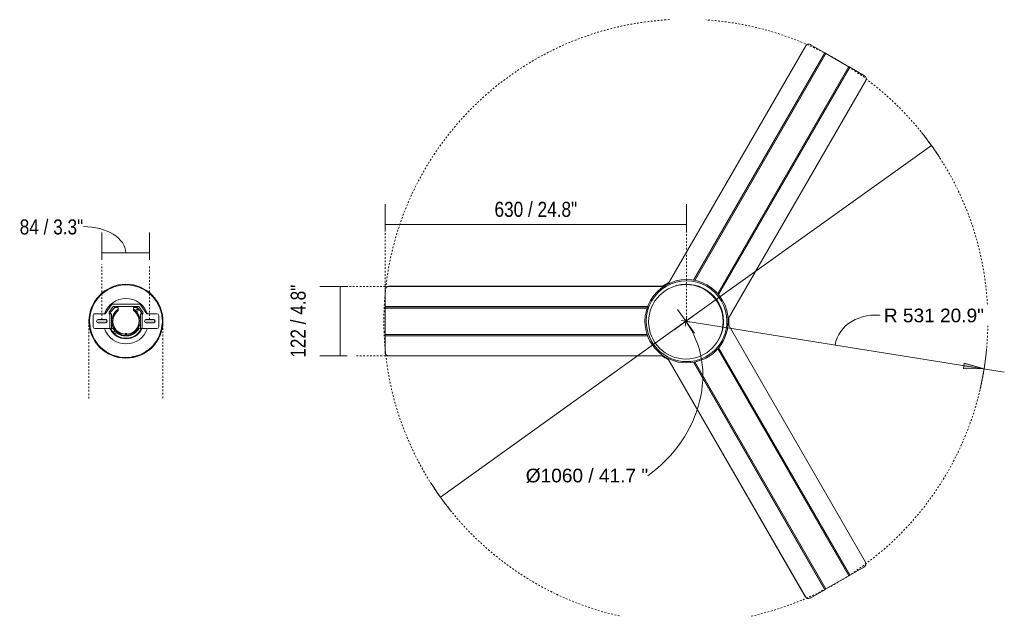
# Model space of a CAD drawing. Header units: millimetres. Extents: x 5701 to 10456, y -454 to 7125.
# Tile 2 of 2: x 8726 to 10456, y 6077 to 7125. Entities that reach past the tile are written whole.
import ezdxf

# ---------------------------------------------------------------- set-up
doc = ezdxf.new("R2010")
doc.units = ezdxf.units.MM
doc.linetypes.add('Dash', pattern=[6, 3, -3])
for name, color, linetype, lineweight in [('0_23', 7, 'Continuous', 9), ('0_87', 7, 'Continuous', 9), ('Aparatos eléctricos', 7, 'Continuous', 9), ('Cotas', 7, 'Continuous', 9), ('Cotas-12', 7, 'Continuous', 9), ('Elementos de detalle', 7, 'Continuous', 9), ('Lighthing Fixture Detail Wide Black', 7, 'Continuous', 20)]:
    doc.layers.add(name, color=color, linetype=linetype, lineweight=lineweight)
doc.layers.add('Lighthing Fixture Dim Grey Dash', color=7, linetype='Dash', lineweight=9, true_color=0xd2d2d2)
doc.styles.add('Arial', font='arial.ttf', dxfattribs={"height": 24})
doc.styles.add('Arial Narrow', font='ARIALN.TTF', dxfattribs={"height": 26.4})
doc.dimstyles.new('Diameter_-_3mm_Arial', dxfattribs={"dimscale": 304.8, "dimtxt": 24.486226, "dimasz": 0, "dimexe": 0.094488, "dimexo": 0, "dimgap": 0.059055, "dimtad": 3, "dimjust": 3, "dimtih": 1, "dimtoh": 1, "dimdec": 0, "dimzin": 0, "dimdsep": 46, "dimtxsty": 'Arial', "dimblk1": 'NONE', "dimblk2": 'NONE', "dimsah": 1, "dimcen": 0.09, "dimadec": 0, "dimazin": 0, "dimtfac": 1, "dimtdec": 4, "dimtix": 1, "dimtmove": 0, "dimatfit": 2, "dimfxl": 1, "dimtvp": 1, "dimtolj": 1, "dimtzin": 0, "dimarcsym": 2})
doc.dimstyles.new('FARO_-_2_2mm_Arial_Narrow_mm_Inch_Left', dxfattribs={"dimscale": 304.8, "dimtxt": 27.018578, "dimasz": 0, "dimexe": 0.11811, "dimexo": 0.0625, "dimgap": 0.019685, "dimtad": 1, "dimdec": 0, "dimzin": 0, "dimdsep": 46, "dimtxsty": 'Arial Narrow', "dimblk1": 'NONE', "dimblk2": 'NONE', "dimsah": 1, "dimcen": 0.09, "dimadec": 0, "dimazin": 0, "dimtfac": 1, "dimtdec": 4, "dimtix": 1, "dimtmove": 2, "dimatfit": 3, "dimfxl": 0.03937, "dimfxlon": 1, "dimtvp": 1, "dimtolj": 1, "dimtzin": 0, "dimarcsym": 2})
doc.dimstyles.new('FARO_-_2_2mm_Arial_Narrow_mm_Inch_Right', dxfattribs={"dimscale": 304.8, "dimtxt": 27.018578, "dimasz": 0, "dimexe": 0.11811, "dimexo": 0.0625, "dimgap": 0.019685, "dimtad": 1, "dimdec": 0, "dimzin": 0, "dimdsep": 46, "dimtxsty": 'Arial Narrow', "dimblk1": 'NONE', "dimblk2": 'NONE', "dimsah": 1, "dimcen": 0.09, "dimadec": 0, "dimazin": 0, "dimtfac": 1, "dimtdec": 4, "dimtix": 1, "dimtmove": 1, "dimatfit": 3, "dimfxl": 0.03937, "dimfxlon": 1, "dimtvp": 1, "dimtolj": 1, "dimtzin": 0, "dimarcsym": 2})
doc.dimstyles.new('FARO_-_2_2mm_Arial_Narrow_mm_Inch_Right_1', dxfattribs={"dimscale": 304.8, "dimtxt": 27.018578, "dimasz": 0, "dimexe": 0.11811, "dimexo": 0.0625, "dimgap": 0.019685, "dimtad": 1, "dimdec": 0, "dimzin": 0, "dimdsep": 46, "dimtxsty": 'Arial Narrow', "dimblk1": 'NONE', "dimblk2": 'NONE', "dimsah": 1, "dimcen": 0.09, "dimadec": 0, "dimazin": 0, "dimtfac": 1, "dimtdec": 4, "dimtix": 1, "dimtmove": 0, "dimatfit": 3, "dimfxl": 0.03937, "dimfxlon": 1, "dimtvp": 1, "dimtolj": 1, "dimtzin": 0, "dimarcsym": 2})
doc.dimstyles.new('Radial_-_3mm_Arial', dxfattribs={"dimscale": 304.8, "dimtxt": 24.486226, "dimasz": 0.11811, "dimexe": 0.11811, "dimexo": 0, "dimgap": 0.068898, "dimtad": 3, "dimjust": 3, "dimtih": 1, "dimtoh": 1, "dimdec": 0, "dimzin": 0, "dimdsep": 46, "dimtxsty": 'Arial', "dimsah": 1, "dimcen": 0.09, "dimdle": 0.11811, "dimadec": 0, "dimazin": 0, "dimtfac": 1, "dimtdec": 4, "dimtix": 1, "dimtmove": 0, "dimatfit": 2, "dimfxl": 1, "dimtvp": 1, "dimtfill": 1, "dimtolj": 1, "dimtzin": 0, "dimarcsym": 2})

# ---------------------------------------------------------------- blocks, each defined once
blk = doc.blocks.new('34285-1TW - 34285-1TW CRUISER S LED Black fan with DC motor-579570-Planta_PDF Fixing Holes')
at = {"layer": '0_23'}
for p, q in [((-13, 28.5), (-13, 54.5)), ((-10, 57.5), (10, 57.5)), ((13, 54.5), (13, 36.5)), ((-3, 48.1), (-3, 47.7)), ((3, 47.7), (3, 48.1)), ((13, 36.5), (28.7, 25.5)), ((-14.1, 27.5), (-14.3, 27.5)), ((-13, 28.1), (-13.9, 26.6)), ((-12, 23.1), (-13.9, 26.6)), ((13, 28.5), (-13, 28.5)), ((-13, 28.5), (-13, 25.5)), ((13, 25.5), (-13, 25.5)), ((16, 29.5), (13, 29.5)), ((13, 29.5), (13, 28.5)), ((13, 25.5), (13, 28.5)), ((13, 28), (13.3, 28)), ((14.3, 27.5), (14.1, 27.5)), ((26, 22.5), (16, 29.5)), ((24, 19.6), (24, 13.5)), ((26, -22.5), (26, 22.5)), ((30, 23), (30, -23)), ((-26, 1.5), (-26, 0)), ((-26, 0), (-26, -1.5)), ((-23.5, 1.5), (-25, 1.5)), ((-23.5, -1.5), (-23.5, 1.5)), ((-23.5, 1.5), (-21.5, 1.5)), ((-21.5, 1.5), (-21.5, -1.5)), ((-21.5, 1.5), (-21.5, -1.5)), ((24, 13.5), (21, 13.5)), ((-25, -1.5), (-23.5, -1.5)), ((-23.5, -1.5), (-21.5, -1.5)), ((21, -13.5), (24, -13.5)), ((24, -13.5), (24, -19.6)), ((-14.3, -27.5), (-14.1, -27.5)), ((-13.9, -26.6), (-12, -23.1)), ((-13, -28.1), (-13.9, -26.6)), ((-13, -25.5), (-13, -28.5)), ((-13, -25.5), (13, -25.5)), ((-13, -54.5), (-13, -28.5)), ((-13, -28.5), (13, -28.5)), ((28.7, -25.5), (13, -36.5)), ((13, -28.5), (13, -25.5)), ((13.3, -28), (13, -28)), ((13, -28.5), (13, -29.5)), ((13, -29.5), (16, -29.5)), ((14.1, -27.5), (14.3, -27.5)), ((16, -29.5), (26, -22.5)), ((-3, -36.1), (-3, -36.6)), ((3, -36.6), (3, -36.1)), ((13, -36.5), (13, -54.5)), ((10, -57.5), (-10, -57.5))]:
    blk.add_line(p, q, dxfattribs=at)
at = {"layer": '0_23', "flags": 128}
for points in [[(-25, 1.5), (-23.6, 8.2), (-20.5, 14.3), (-15.8, 19.4), (-10, 22.9), (-3.4, 24.8), (3.5, 24.8), (10.1, 22.9), (15.9, 19.3), (20.6, 14.2), (21, 13.5)], [(21, -13.5), (16.6, -18.7), (10.9, -22.5), (4.4, -24.6), (-2.5, -24.9), (-9.2, -23.3), (-15.1, -19.9), (-20, -15), (-23.3, -9), (-24.9, -2.4), (-25, -1.5)]]:
    blk.add_lwpolyline(points, dxfattribs=at)
at = {"layer": '0_23'}
for centre, radius, start, end in [((-10, 54.5), 3, 90, 180), ((10, 54.5), 3, 0, 90), ((0, 48.1), 3, 174.295, 180), ((0, 48.1), 3, 21.8099, 158.1901), ((0, 48.1), 3, 360, 5.705), ((0, 0), 31, 114.7939, 245.2061), ((0, 0), 30, 117.5, 242.5), ((0, 0), 26, 117.4724, 176.6391), ((0, 0), 25, 32.6836, 176.5602), ((0, 0), 23, 35.9413, 176.2607), ((0, 0), 26, 135.3364, 144.5426), ((0, 0), 26, 117.5, 130.9729), ((0, 0), 31, 39.268, 64.6792), ((19.4, 19.4), 2, 90, 270), ((19.4, 19.4), 2, 270, 90), ((27, 23), 3, 0, 55.008), ((0, 0), 26, 162.8127, 176.0294), ((0, 0), 26, 149.335, 159.1157), ((0, 0), 26, 183.3827, 222.222), ((0, 0), 26, 184.8315, 201.3503), ((0, 0), 25, 183.4398, 327.3164), ((0, 0), 26, 204.789, 222.1651), ((0, 0), 23, 183.7393, 324.0587), ((-19.4, -19.4), 2, 90, 270), ((-19.4, -19.4), 2, 85.0121, 90), ((-19.4, -19.4), 2, 270, 4.9879), ((-19.4, -19.4), 2, 4.9879, 85.0121), ((0, 0), 26, 227.8349, 242.5), ((0, -36.1), 3, 21.8345, 158.1655), ((0, 0), 31, 295.3208, 320.732), ((27, -23), 3, 304.992, 0), ((0, -36.1), 3, 173.5142, 180), ((0, -36.1), 3, 0, 6.4858), ((-10, -54.5), 3, 180, 270), ((10, -54.5), 3, 270, 0)]:
    blk.add_arc(centre, radius, start, end, dxfattribs=at)
for points in [[(-26, 0), (-26, 0.3), (-26, 0.8), (-26, 1.3), (-26, 1.5)], [(-26, -1.5), (-26, -1.3), (-26, -0.8), (-26, -0.3), (-26, 0)], [(21, 13.5), (21, 13.5), (20.9, 13.5), (20, 13.5), (19.1, 13.5), (18.6, 13.5)], [(18.6, -13.5), (19.1, -13.5), (20, -13.5), (20.9, -13.5), (21, -13.5), (21, -13.5)]]:
    blk.add_open_spline(points, degree=3, dxfattribs=at)
at = {"layer": 'Aparatos eléctricos'}
for p, q in [((-41.4, 48.6), (-35.6, 53)), ((-33.2, 54.6), (-24.5, 59.1)), ((-24.3, 59.2), (-15, 62.1)), ((-12, 62.7), (-4.8, 63.7)), ((0, 64), (9.9, 63.1)), ((12.8, 62.6), (19.8, 60.7)), ((22.7, 59.7), (31.6, 55.7)), ((32, 55.4), (39.9, 49.9)), ((-55.9, 31), (-50.5, 39.2)), ((-49.5, 40.4), (-43.8, 46.6)), ((42, 48.1), (47.2, 43)), ((49.3, 40.6), (54, 34.1)), ((-62.9, 11.1), (-61.1, 18.8)), ((-60.1, 21.8), (-57.1, 28.5)), ((55.1, 32.5), (59.4, 23.6)), ((60.3, 21.2), (62.3, 14.1)), ((-63.9, -0.9), (-63.3, 9)), ((63, 10.8), (63.8, 3.3)), ((63.9, 0.9), (63.3, -9)), ((-63, -10.8), (-63.8, -3.3)), ((-60.3, -21.2), (-62.3, -14)), ((62.9, -11.1), (61.1, -18.8)), ((-55.1, -32.5), (-59.4, -23.6)), ((-49.3, -40.6), (-54, -34.1)), ((55.9, -31), (50.5, -39.2)), ((60.1, -21.8), (57.1, -28.5)), ((-42, -48.1), (-47.2, -43)), ((-32, -55.4), (-39.9, -49.9)), ((41.4, -48.6), (35.6, -53)), ((49.5, -40.4), (43.8, -46.6)), ((-22.7, -59.7), (-31.6, -55.7)), ((-12.8, -62.6), (-19.8, -60.7)), ((0, -64), (-9.9, -63.1)), ((12, -62.7), (4.8, -63.7)), ((24.3, -59.2), (14.9, -62.1)), ((33.2, -54.6), (24.5, -59.1))]:
    blk.add_line(p, q, dxfattribs=at)
for radius, start, end in [(64, 90, 270), (64, 270, 90), (39.9, 109.0499, 250.9501), (39.9, 289.0499, 70.9501)]:
    blk.add_arc((0, 0), radius, start, end, dxfattribs=at)
blk = doc.blocks.new('34285-1TW - 34285-1TW CRUISER S LED Black fan with DC motor-579570-Planta_PDF')
at = {"layer": '0_87'}
for p, q in [((-431.6, 312.5), (-446.3, 287)), ((-5, 72.9), (-423.5, 314.5)), ((3.3, 73), (423, 315.3)), ((4.1, 73), (423.2, 314.9)), ((423, 315.3), (423.2, 314.9)), ((431.2, 313.2), (431.3, 312.9)), ((446.2, 287.1), (431.3, 312.9)), ((-447.4, 285), (-470.6, 244.8)), ((-447.2, 285.3), (-447.4, 285)), ((-447.4, 285), (-48.5, 54.7)), ((-446.3, 287.1), (-447.2, 285.3)), ((-48.2, 54.9), (-447.2, 285.3)), ((-446.3, 287.1), (-46.6, 56.3)), ((446.2, 287.1), (46.5, 56.4)), ((46.8, 56.2), (446.4, 286.8)), ((447.4, 285.1), (48.4, 54.8)), ((446.4, 286.8), (446.2, 287.1)), ((447.4, 285.1), (446.4, 286.8)), ((470.6, 244.9), (447.3, 285.2)), ((-471.8, 242.9), (-486.6, 217.1)), ((-471.6, 243.2), (-471.8, 242.9)), ((-471.8, 242.9), (-72.1, 12.1)), ((-470.6, 244.9), (-471.6, 243.2)), ((-72, 12.5), (-471.6, 243.2)), ((-470.6, 244.9), (-71.6, 14.5)), ((470.6, 244.9), (71.6, 14.6)), ((71.7, 14.3), (470.7, 244.6)), ((471.7, 242.9), (72.1, 12.2)), ((470.7, 244.6), (470.6, 244.9)), ((471.7, 242.9), (470.7, 244.6)), ((486.4, 217.5), (471.7, 243)), ((-486.8, 216.8), (-486.6, 217.1)), ((-484.6, 208.7), (-484.4, 209.1)), ((-64.9, -33.6), (-484.6, 208.7)), ((-65.3, -32.9), (-484.4, 209.1)), ((65.6, -32.2), (484.1, 209.5)), ((-60.7, -40.8), (-60.7, -524)), ((61.1, -40.1), (61.1, -524)), ((61.6, -39.4), (61.6, -524)), ((-25.5, -530), (-25.5, -68.5)), ((-23.5, -69.2), (-23.5, -530)), ((25.2, -68.6), (25.2, -530)), ((25.6, -530), (25.6, -68.5)), ((-23.2, -530), (-23.2, -69.3)), ((23.2, -530), (23.2, -69.3)), ((-54.8, -530), (-25.4, -530)), ((-25.5, -530), (-23.5, -530)), ((-23.5, -530), (-23.2, -530)), ((-23.2, -530), (23.3, -530)), ((23.2, -530), (25.2, -530)), ((25.2, -530), (25.6, -530)), ((25.6, -530), (55.3, -530)), ((55.7, -530), (55.3, -530)), ((61.6, -524), (61.1, -524))]:
    blk.add_line(p, q, dxfattribs=at)
at = {"layer": '0_87', "flags": 128}
for points in [[(-431.8, 312.1), (-431.5, 312.5), (-431.3, 312.8)], [(486.2, 217.9), (486.4, 217.5), (486.6, 217.1)], [(-54.4, -530), (-54.8, -530), (-55.3, -529.9)]]:
    blk.add_lwpolyline(points, dxfattribs=at)
at = {"layer": '0_87'}
for centre, major_axis, start_param, end_param in [((-426.4, 309.5), (-5.2, 3), 4.712389, 6.283185), ((426.1, 309.9), (5.2, 3), 0, 1.570796), ((-481.4, 214.1), (-5.2, 3), 0, 1.570796), ((481.2, 214.5), (5.2, 3), 4.712389, 6.283185), ((-54.8, -524), (0, 6), 1.570796, 3.141593), ((55.3, -524), (0, 6), 3.141593, 4.712389)]:
    blk.add_ellipse(centre, major_axis=major_axis, ratio=0.97437, start_param=start_param, end_param=end_param, dxfattribs=at)
at = {"layer": 'Aparatos eléctricos'}
for p, q in [((-4.1, 73.1), (-5.2, 73.1)), ((-4.1, 73.1), (-3.9, 73)), ((3.2, 73.2), (3, 73)), ((3.5, 73.2), (3.2, 73.2)), ((5.2, 72.9), (5.4, 73)), ((28.8, 57), (31.6, 55.7)), ((39.2, 50.4), (39.9, 49.9)), ((42, 48.1), (43.3, 46.9)), ((46.6, 43.6), (47.2, 43)), ((49.3, 40.6), (49.8, 40)), ((53.6, 34.7), (54, 34.1)), ((55.1, 32.5), (55.2, 32.3)), ((-65.7, -32), (-66, -31.8)), ((-65.1, -33.5), (-65, -33.8)), ((-65, -33.8), (-64.7, -34)), ((65.4, -33), (65.2, -33.1)), ((65.4, -33), (65.9, -32)), ((-61.3, -40.1), (-61.3, -39.9)), ((-61.3, -40.1), (-60.6, -41.1)), ((60.5, -41), (60.5, -41.2)), ((61.6, -39.6), (61.8, -39.3)), ((61.8, -39.3), (61.8, -39.1))]:
    blk.add_line(p, q, dxfattribs=at)
for radius, start, end in [(73.2, 90, 270), (70.9, 90, 270), (74.6, 90, 95.4337), (74.6, 85.8192, 90), (73.2, 270, 90), (70.9, 270, 90), (65, 90, 121.2812), (65, 336.922, 90), (64, 37.161, 67.8985), (64, 29.527, 30), (74.6, 205.8192, 215.4337), (74.6, 325.8192, 335.4337)]:
    blk.add_arc((0, 0), radius, start, end, dxfattribs=at)
blk = doc.blocks.new('DIMBLOCK9-Planta_PDF Fixing Holes')
at = {"layer": 'Cotas-12', "color": 251, "true_color": 0x5b5b5b}
for p, q in [((8869.9, 6715.1), (8869.9, 6751.1)), ((8954.1, 6715.1), (8954.1, 6751.1)), ((8869.9, 6715.1), (8954.1, 6715.1)), ((8869.9, 6715.1), (8869.9, 6703.1)), ((8954.1, 6715.1), (8954.1, 6703.1))]:
    blk.add_line(p, q, dxfattribs=at)
blk.add_ellipse((8837.6, 6715.1), major_axis=(74.4, 0), ratio=0.622239, start_param=0, end_param=1.570796, dxfattribs=at)
at = {"layer": 'Cotas-12', "color": 0, "insert": (8725.7, 6774), "char_height": 26.4, "width": 134.321, "attachment_point": 1, "line_spacing_factor": 0.974696, "style": 'Arial Narrow'}
blk.add_mtext('84 / 3.3"', dxfattribs=at)
blk = doc.blocks.new('_None')
blk = doc.blocks.new('DIMBLOCK10-Planta_PDF')
at = {"layer": 'Cotas-12', "color": 8, "true_color": 0x787878}
for p, q in [((9896.7, 6595), (10328.3, 6903.9)), ((9896.7, 6595), (9465.2, 6286)), ((9888.4, 6596.3), (9905.1, 6593.6)), ((9895.4, 6586.6), (9898.1, 6603.3))]:
    blk.add_line(p, q, dxfattribs=at)
for start, end in [(32.4927, 38.7103), (212.4927, 218.7103)]:
    blk.add_arc((9896.7, 6595), 530.8, start, end, dxfattribs=at)
blk.add_ellipse((9723.9, 6471.2), major_axis=(172.8, 123.7), ratio=0.854285, start_param=4.712389, end_param=6.283185, dxfattribs=at)
at = {"layer": 'Cotas-12', "color": 0, "insert": (9615.3, 6335.9), "char_height": 24, "width": 257.218, "attachment_point": 1, "line_spacing_factor": 0.941778, "style": 'Arial'}
blk.add_mtext('Ø1060 / 41.7 "', dxfattribs=at)
blk = doc.blocks.new('DIMBLOCK11-Planta_PDF')
at = {"layer": 'Cotas-12', "true_color": 0x777777}
blk.add_hatch(color=8, dxfattribs=at).paths.add_polyline_path([(10420.9, 6511.2), (10386.1, 6521.6), (10384.6, 6512.2)])
at = {"layer": 'Cotas-12', "color": 8, "true_color": 0x777777}
for p, q in [((9911.7, 6574.3), (9881.8, 6615.6)), ((9917.4, 6609.9), (9876.1, 6580)), ((9896.7, 6595), (10456.4, 6505.5)), ((10386.1, 6521.6), (10384.6, 6512.2)), ((10384.6, 6512.2), (10420.9, 6511.2)), ((10420.9, 6511.2), (10386.1, 6521.6))]:
    blk.add_line(p, q, dxfattribs=at)
blk.add_arc((9896.7, 6595), 530.8, 347.035, 354.807, dxfattribs=at)
blk.add_ellipse((10234.5, 6541), major_axis=(-75.6, 12.1), ratio=0.844452, start_param=4.712389, end_param=6.283185, dxfattribs=at)
at = {"layer": 'Cotas-12', "color": 0, "insert": (10244.7, 6617.2), "char_height": 24, "width": 210.205, "attachment_point": 1, "line_spacing_factor": 0.941778, "style": 'Arial', "bg_fill": 3, "box_fill_scale": 1.25, "bg_fill_color": 256, "bg_fill_true_color": 13158600, "bg_fill_transparency": 0}
blk.add_mtext('R 531 20.9"', dxfattribs=at)
blk = doc.blocks.new('DIMBLOCK12-Planta_PDF')
at = {"layer": 'Cotas-12', "color": 251, "true_color": 0x5b5b5b}
for p, q in [((9289.1, 6656.3), (9253.1, 6656.3)), ((9289.1, 6656.3), (9289.1, 6534)), ((9289.1, 6656.3), (9301.1, 6656.3)), ((9289.1, 6534), (9253.1, 6534)), ((9289.1, 6534), (9301.1, 6534))]:
    blk.add_line(p, q, dxfattribs=at)
at = {"layer": 'Cotas-12', "color": 0, "insert": (9202, 6530.8), "char_height": 26.4, "width": 154.392, "attachment_point": 1, "rotation": 90, "line_spacing_factor": 0.974696, "style": 'Arial Narrow'}
blk.add_mtext('122 / 4.8"', dxfattribs=at)
blk = doc.blocks.new('DIMBLOCK13-Planta_PDF')
at = {"layer": 'Cotas-12', "color": 251, "true_color": 0x5b5b5b}
for p, q in [((9368, 6764.8), (9368, 6800.8)), ((9897.9, 6764.8), (9897.9, 6800.8)), ((9368, 6764.8), (9897.9, 6764.8)), ((9368, 6764.8), (9368, 6752.8)), ((9897.9, 6764.8), (9897.9, 6752.8))]:
    blk.add_line(p, q, dxfattribs=at)
at = {"layer": 'Cotas-12', "color": 0, "insert": (9560.3, 6804.9), "char_height": 26.4, "width": 174.463, "attachment_point": 1, "line_spacing_factor": 0.974696, "style": 'Arial Narrow'}
blk.add_mtext('630 / 24.8"', dxfattribs=at)

msp = doc.modelspace()

# ---------------------------------------------------------------- hatches: boundary and pattern name
at = {"layer": 'Elementos de detalle', "true_color": 0xc0c0c0}
h = msp.add_hatch(color=9, dxfattribs=at)
h.paths.add_polyline_path([(8875.9, 6592.1), (8876.6, 6592.2), (8877.4, 6592.5), (8878, 6593), (8878.5, 6593.6), (8878.8, 6594.3), (8878.9, 6595.1), (8878.8, 6595.9), (8878.5, 6596.6), (8878, 6597.2), (8877.4, 6597.7), (8876.6, 6598), (8875.9, 6598.1), (8863.1, 6598), (8862.4, 6597.7), (8861.8, 6597.2), (8861.3, 6596.6), (8861, 6595.9), (8860.9, 6595.1), (8861, 6594.3), (8861.3, 6593.6), (8861.8, 6593), (8862.4, 6592.5), (8863.1, 6592.2), (8864.7, 6592.1), (8871.6, 6592.1)])
h.paths.add_polyline_path([(8960.1, 6592.1), (8960.9, 6592.2), (8961.6, 6592.5), (8962.2, 6593), (8962.7, 6593.6), (8963, 6594.3), (8963.1, 6595.1), (8963, 6595.9), (8962.7, 6596.6), (8962.2, 6597.2), (8961.6, 6597.7), (8960.9, 6598), (8960.1, 6598.1), (8947.4, 6598), (8946.7, 6597.7), (8946, 6597.2), (8945.6, 6596.6), (8945.3, 6595.9), (8945.2, 6595.1), (8945.3, 6594.3), (8945.6, 6593.6), (8946, 6593), (8947.1, 6592.3), (8947.4, 6592.2), (8948.2, 6592.1), (8954, 6592.1)])

# ---------------------------------------------------------------- linework, layer by layer
at = {"layer": 'Lighthing Fixture Detail Wide Black'}
for p, q in [((8875.9, 6598.1), (8863.9, 6598.1)), ((8960.1, 6598.1), (8948.2, 6598.1)), ((8863.9, 6592.1), (8875.9, 6592.1)), ((8948.2, 6592.1), (8960.1, 6592.1))]:
    msp.add_line(p, q, dxfattribs=at)
for centre, radius, start, end in [((8912.5, 6595.1), 65, 0, 180), ((9896.7, 6594.1), 65.5, 90, 270), ((9896.7, 6594.1), 65.5, 270, 90), ((8912.5, 6595.1), 65, 180, 0), ((8863.9, 6595.1), 3, 90, 270), ((8875.9, 6595.1), 3, 270, 90), ((8948.2, 6595.1), 3, 90, 270), ((8960.1, 6595.1), 3, 270, 90)]:
    msp.add_arc(centre, radius, start, end, dxfattribs=at)
at = {"layer": 'Lighthing Fixture Dim Grey Dash'}
for p, q in [((9368, 6548.9), (9368, 6768.9)), ((9897.9, 6594.9), (9897.9, 6768.9)), ((8869.9, 6598.3), (8869.9, 6694.8)), ((8954.1, 6598.3), (8954.1, 6693.3)), ((9374.3, 6656.3), (9294.3, 6656.3)), ((8847.5, 6594.3), (8847.5, 6458.6)), ((8977.3, 6595), (8977.3, 6458.6)), ((9374.6, 6534), (9314.6, 6534))]:
    msp.add_line(p, q, dxfattribs=at)
for start, end in [(93.1204, 257.6208), (360, 86.2081), (282.4609, 360)]:
    msp.add_arc((9896.7, 6595), 530.8, start, end, dxfattribs=at)

# ---------------------------------------------------------------- block references
at = {"layer": 'Aparatos eléctricos', "extrusion": (0, 0, -1), "rotation": 89.99999999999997}
for name, p in [('34285-1TW - 34285-1TW CRUISER S LED Black fan with DC motor-579570-Planta_PDF', (-9897.9, 6595.1)), ('34285-1TW - 34285-1TW CRUISER S LED Black fan with DC motor-579570-Planta_PDF Fixing Holes', (-8912.5, 6595.1))]:
    msp.add_blockref(name, p, dxfattribs=at)

# ---------------------------------------------------------------- dimensions: what is measured, and where the dimension line sits
at = {"layer": 'Cotas', "color": 8, "true_color": 0x787878}
dim = msp.add_diameter_dim_2p(p1=(10328.3, 6903.9), p2=(9465.2, 6286), text='Ø1060 / 41.7 "', dimstyle='Diameter_-_3mm_Arial', override={"dimpost": 'ø <>'}, dxfattribs=at)
dim.commit()
dim.dimension.update_dxf_attribs({"geometry": 'DIMBLOCK10-Planta_PDF', "text_midpoint": (9840.1, 6674.1)})
at = {"layer": 'Cotas', "color": 251, "true_color": 0x5b5b5b}
dim = msp.add_linear_dim(base=(9897.9, 6764.8), p1=(9368, 6752.8), p2=(9897.9, 6752.8), text='630 / 24.8"', dimstyle='FARO_-_2_2mm_Arial_Narrow_mm_Inch_Right_1', override={"dimpost": '<>', "dimfxl": 529.989566}, dxfattribs=at)
dim.commit()
dim.dimension.update_dxf_attribs({"geometry": 'DIMBLOCK13-Planta_PDF', "text_midpoint": (9633, 6784.4)})
dim = msp.add_linear_dim(base=(8954.1, 6715.1), p1=(8869.9, 6703.1), p2=(8954.1, 6703.1), dimstyle='FARO_-_2_2mm_Arial_Narrow_mm_Inch_Right', override={"dimpost": '<>', "dimfxl": 84.257263}, dxfattribs=at)
dim.commit()
dim.dimension.update_dxf_attribs({"geometry": 'DIMBLOCK9-Planta_PDF Fixing Holes', "text_midpoint": (8792.9, 6756.4), "dimtype": 160})
dim = msp.add_linear_dim(base=(9289.1, 6534), p1=(9301.1, 6656.3), p2=(9301.1, 6534), angle=90, dimstyle='FARO_-_2_2mm_Arial_Narrow_mm_Inch_Left', override={"dimpost": '<>', "dimfxl": 122.348579}, dxfattribs=at)
dim.commit()
dim.dimension.update_dxf_attribs({"geometry": 'DIMBLOCK12-Planta_PDF', "text_midpoint": (9219.6, 6608), "dimtype": 160, "text_rotation": 90})

# ---------------------------------------------------------------- next in the draw order: dimensions: what is measured, and where the dimension line sits
at = {"layer": 'Cotas', "color": 8, "true_color": 0x777777}
dim = msp.add_radius_dim(center=(9896.7, 6595), mpoint=(10420.9, 6511.2), dimstyle='Radial_-_3mm_Arial', override={"dimpost": 'R<>'}, dxfattribs=at)
dim.commit()
dim.dimension.update_dxf_attribs({"geometry": 'DIMBLOCK11-Planta_PDF', "text_midpoint": (10149.5, 6608.7)})

doc.saveas('drawing.dxf')
